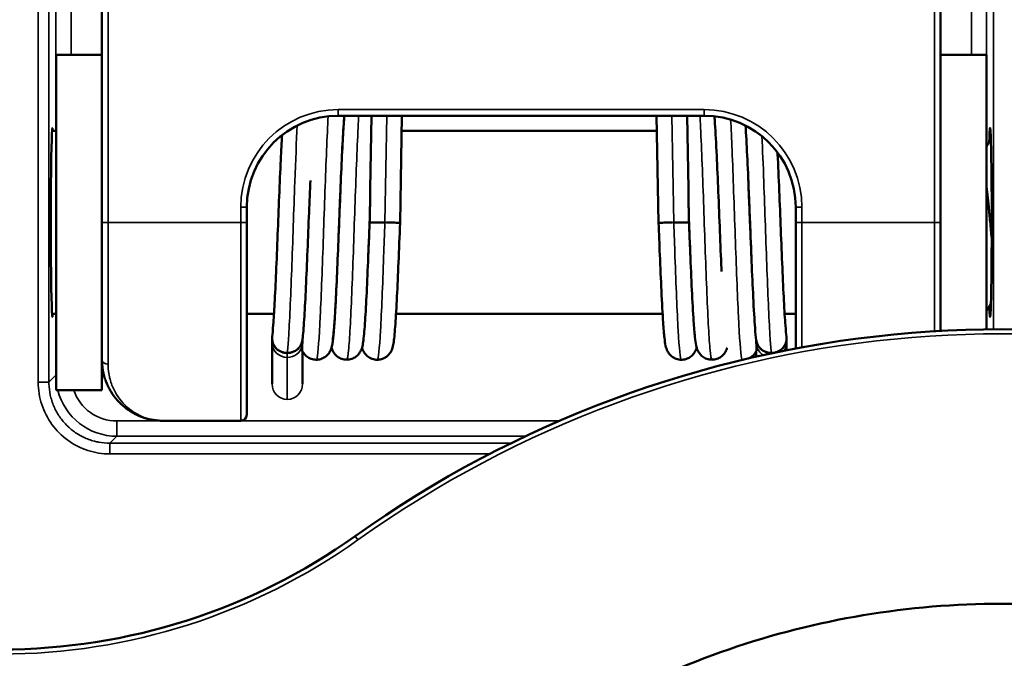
# Model space of a CAD drawing. Header units: millimetres. Extents: x 50 to 3176, y 50 to 2109.
# Tile 109 of 256: x 486 to 518, y 1102 to 1123. Entities that reach past the tile are written whole.
import ezdxf

# ---------------------------------------------------------------- set-up
doc = ezdxf.new("R2010")
doc.units = ezdxf.units.MM
doc.header["$LTSCALE"] = 10
doc.layers.add('Visible (ISO)', color=7, linetype='Continuous', lineweight=50)
doc.layers.add('Visible Narrow (ISO)', color=7, linetype='Continuous', lineweight=35)

msp = doc.modelspace()

# ---------------------------------------------------------------- linework, layer by layer
at = {"layer": 'Visible (ISO)'}
for p, q in [((488.6896, 1116.7718), (488.6896, 1138.4604)), ((516.1896, 1138.4604), (516.1896, 1116.7718)), ((487.1896, 1111.2718), (487.1896, 1122.2718)), ((487.1896, 1122.2718), (488.6896, 1122.2718)), ((516.1896, 1122.2718), (517.6896, 1122.2718)), ((517.6896, 1122.2718), (517.6896, 1113.2681)), ((508.4396, 1120.2718), (496.4396, 1120.2718)), ((497.4862, 1117.8756), (497.5281, 1120.2718)), ((498.4668, 1116.7631), (498.528, 1120.2718)), ((506.8785, 1120.2718), (506.9398, 1116.7631)), ((507.8785, 1120.2718), (507.9203, 1117.8781)), ((487.1896, 1119.7718), (487.0538, 1119.7718)), ((506.8873, 1119.7718), (498.5193, 1119.7718)), ((493.4396, 1117.2718), (493.4396, 1116.7718)), ((511.4396, 1116.7718), (511.4396, 1117.2718)), ((488.6896, 1112.2718), (488.6896, 1116.7718)), ((493.4396, 1116.7718), (493.4396, 1110.4718)), ((497.967, 1116.7718), (497.4672, 1116.7805)), ((507.9394, 1116.7805), (507.4396, 1116.7718)), ((511.4396, 1112.642), (511.4396, 1116.7718)), ((516.1896, 1116.7718), (516.1896, 1113.2167)), ((487.1896, 1113.7718), (487.0538, 1113.7718)), ((494.3315, 1113.7718), (493.4396, 1113.7718)), ((507.0742, 1113.7718), (498.3324, 1113.7718)), ((511.4396, 1113.7718), (511.0751, 1113.7718)), ((494.267, 1112.9676), (494.267, 1112.8378)), ((511.1396, 1112.8378), (511.1396, 1112.9676)), ((494.267, 1111.4773), (494.267, 1112.8378)), ((511.1396, 1112.8378), (511.1396, 1112.5842)), ((488.6896, 1112.2718), (488.6896, 1111.2718)), ((495.2669, 1111.4773), (495.2669, 1112.5446)), ((510.1396, 1112.5446), (510.1396, 1112.3728)), ((487.1896, 1111.2718), (488.6896, 1111.2718)), ((493.2396, 1110.2718), (490.6896, 1110.2718))]:
    msp.add_line(p, q, dxfattribs=at)
for centre, radius, start, end in [((496.4396, 1117.2718), 3, 90, 180), ((508.4396, 1117.2718), 3, 0, 90), ((518.1896, 1076.7716), 36.5, 5.72692, 125.49568), ((493.2396, 1110.4718), 0.2, 270, 0), ((485.3834, 1122.7716), 20, 270, 305.49568)]:
    msp.add_arc(centre, radius, start, end, dxfattribs=at)
for centre, major_axis, ratio, start_param, end_param in [((487.0674, 1116.7718), (0, 3.1), 0.0174551, 6.0284973, 9.679466), ((517.8118, 1116.7718), (0, 3.1), 0.0174551, 2.6572452, 6.8337389), ((494.767, 1112.9676), (-0.5, 0), 0.9510565, 6.2821863, 7.8539824), ((494.7669, 1112.9676), (0.5, 0), 0.9510565, 4.7124634, 6.1944908), ((510.6396, 1112.9676), (-0.5, 0), 0.9510565, 0.0886876, 1.5707956), ((510.6396, 1112.9676), (0.5, 0), 0.9510565, 5.007305, 6.2841843), ((510.6396, 1112.9676), (-0.5, 0), 0.9510565, 1.5708692, 1.7071216)]:
    msp.add_ellipse(centre, major_axis=major_axis, ratio=ratio, start_param=start_param, end_param=end_param, dxfattribs=at)
for points, knots in [([(496.6379, 1120.2718), (496.6329, 1120.2137), (496.6279, 1120.1494), (496.6082, 1119.8767), (496.5931, 1119.6243), (496.5615, 1119.0221), (496.5446, 1118.6551), (496.5253, 1118.2053), (496.5226, 1118.1427), (496.512, 1117.8899), (496.504, 1117.6946), (496.4786, 1117.0677), (496.4609, 1116.6187), (496.4267, 1115.7689), (496.4098, 1115.3568), (496.3759, 1114.5925), (496.3585, 1114.2317), (496.3241, 1113.6195), (496.3068, 1113.3605), (496.2846, 1113.1094), (496.2802, 1113.0625), (496.2733, 1112.997), (496.271, 1112.9759), (496.2616, 1112.8944), (496.2543, 1112.8408), (496.2365, 1112.7384), (496.2291, 1112.693), (496.1944, 1112.5996), (496.1834, 1112.5733), (496.1559, 1112.523), (496.1421, 1112.5008), (496.0998, 1112.4444), (496.0663, 1112.4091), (495.9905, 1112.3507), (495.9486, 1112.3264), (495.853, 1112.2886), (495.7974, 1112.2764), (495.7338, 1112.2733), (495.7256, 1112.2731), (495.7173, 1112.2731)], [0.2234002, 0.2234002, 0.2234002, 0.2234002, 0.261998, 0.261998, 0.3750296, 0.3750296, 0.5008262, 0.5008262, 0.5209018, 0.5209018, 0.5812773, 0.5812773, 0.712531, 0.712531, 0.8390751, 0.8390751, 0.9682506, 0.9682506, 1.0970915, 1.0970915, 1.1292727, 1.1292727, 1.1454789, 1.1454789, 1.1941303, 1.1941303, 1.2443788, 1.2443788, 1.260531, 1.260531, 1.2715118, 1.2715118, 1.288096, 1.288096, 1.3034502, 1.3034502, 1.320907, 1.320907, 1.3234994, 1.3234994, 1.3234994, 1.3234994]), ([(496.2579, 1112.9465), (496.2579, 1112.9465), (496.2593, 1112.9525), (496.2651, 1112.9848), (496.2713, 1113.0271), (496.2881, 1113.1743), (496.2997, 1113.3059), (496.3258, 1113.667), (496.3407, 1113.9178), (496.3722, 1114.5176), (496.3891, 1114.8838), (496.4222, 1115.6544), (496.4389, 1116.0666), (496.4575, 1116.5342), (496.4597, 1116.5896), (496.4686, 1116.8115), (496.4752, 1116.9787), (496.499, 1117.5727), (496.5163, 1117.9995), (496.5502, 1118.7803), (496.5672, 1119.1455), (496.601, 1119.78), (496.6182, 1120.0546), (496.6355, 1120.2718)], [0.09889526, 0.09889526, 0.09889526, 0.09889526, 0.1218866, 0.1218866, 0.17442825, 0.17442825, 0.26261819, 0.26261819, 0.37484775, 0.37484775, 0.50067285, 0.50067285, 0.62489077, 0.62489077, 0.64153538, 0.64153538, 0.69155627, 0.69155627, 0.82055763, 0.82055763, 0.94736532, 0.94736532, 1.0745724, 1.0745724, 1.0745724, 1.0745724]), ([(508.7726, 1120.2531), (508.7784, 1120.1789), (508.7841, 1120.099), (508.8092, 1119.7249), (508.8286, 1119.3621), (508.8647, 1118.5973), (508.882, 1118.195), (508.9163, 1117.3593), (508.9339, 1116.9144), (508.9678, 1116.0632), (508.9847, 1115.6452), (509.0028, 1115.2251), (509.0042, 1115.1927), (509.0056, 1115.1605)], [0.25292603, 0.25292603, 0.25292603, 0.25292603, 0.29565916, 0.29565916, 0.43939779, 0.43939779, 0.56800209, 0.56800209, 0.69846286, 0.69846286, 0.82439405, 0.82439405, 0.83497789, 0.83497789, 0.83497789, 0.83497789]), ([(509.7941, 1119.9486), (509.8119, 1119.6722), (509.8297, 1119.337), (509.8648, 1118.5981), (509.8824, 1118.1858), (509.9167, 1117.3486), (509.9339, 1116.9134), (509.9625, 1116.197), (509.9742, 1115.9056), (509.9859, 1115.6246)], [0.30686859, 0.30686859, 0.30686859, 0.30686859, 0.43958686, 0.43958686, 0.57070282, 0.57070282, 0.69862839, 0.69862839, 0.78640006, 0.78640006, 0.78640006, 0.78640006]), ([(494.2709, 1113.0285), (494.2819, 1113.1127), (494.2949, 1113.2471), (494.322, 1113.6076), (494.3368, 1113.8485), (494.3675, 1114.4231), (494.3839, 1114.7717), (494.4171, 1115.5292), (494.4342, 1115.9501), (494.4677, 1116.7881), (494.4845, 1117.2158), (494.5184, 1118.0468), (494.5358, 1118.4585), (494.5664, 1119.1216), (494.5801, 1119.3948), (494.5937, 1119.6366)], [0, 0, 0, 0, 0.09835142, 0.09835142, 0.20875399, 0.20875399, 0.33134133, 0.33134133, 0.45878232, 0.45878232, 0.58431731, 0.58431731, 0.71373067, 0.71373067, 0.81558633, 0.81558633, 0.81558633, 0.81558633]), ([(510.8424, 1119.0681), (510.8433, 1119.0482), (510.8443, 1119.0282), (510.8627, 1118.6439), (510.8803, 1118.2356), (510.9146, 1117.4014), (510.9318, 1116.967), (510.9657, 1116.1147), (510.983, 1115.6856), (511.0168, 1114.8991), (511.0338, 1114.5309), (511.0672, 1113.8896), (511.0842, 1113.6078), (511.1128, 1113.2349), (511.1252, 1113.1088), (511.1357, 1113.0285)], [0.4278169, 0.4278169, 0.4278169, 0.4278169, 0.43506334, 0.43506334, 0.56618934, 0.56618934, 0.69397152, 0.69397152, 0.82256358, 0.82256358, 0.94902997, 0.94902997, 1.07579881, 1.07579881, 1.16961279, 1.16961279, 1.16961279, 1.16961279]), ([(495.523, 1118.1509), (495.5087, 1117.8156), (495.4943, 1117.4598), (495.4635, 1116.6885), (495.4468, 1116.2624), (495.4129, 1115.4341), (495.3955, 1115.0236), (495.3615, 1114.2965), (495.3445, 1113.9683), (495.3099, 1113.404), (495.2921, 1113.1693), (495.2699, 1112.9663), (495.2666, 1112.9383), (495.2632, 1112.9117)], [0.51411157, 0.51411157, 0.51411157, 0.51411157, 0.62130392, 0.62130392, 0.74653877, 0.74653877, 0.87631924, 0.87631924, 1.00277895, 1.00277895, 1.13519087, 1.13519087, 1.15780486, 1.15780486, 1.15780486, 1.15780486]), ([(510.1433, 1112.9117), (510.1296, 1113.0195), (510.1171, 1113.1525), (510.0843, 1113.5794), (510.0641, 1113.9285), (510.0267, 1114.6766), (510.009, 1115.0737), (509.9745, 1115.8953), (509.9573, 1116.3281), (509.9233, 1117.183), (509.9061, 1117.6166), (509.8872, 1118.0645), (509.8855, 1118.1067), (509.8837, 1118.1488)], [0, 0, 0, 0, 0.09163099, 0.09163099, 0.24174633, 0.24174633, 0.37328468, 0.37328468, 0.5015497, 0.5015497, 0.62998013, 0.62998013, 0.64343467, 0.64343467, 0.64343467, 0.64343467]), ([(497.4863, 1117.876), (497.4862, 1117.8755), (497.4862, 1117.875), (497.4862, 1117.8745), (497.486, 1117.8628), (497.4859, 1117.8505), (497.4857, 1117.8378), (497.4855, 1117.825), (497.4853, 1117.8116), (497.4852, 1117.7976), (497.485, 1117.7837), (497.4848, 1117.769), (497.4847, 1117.7538), (497.4845, 1117.7385), (497.4843, 1117.7225), (497.4842, 1117.7058), (497.484, 1117.6891), (497.4838, 1117.6716), (497.4837, 1117.6534), (497.4835, 1117.6351), (497.4833, 1117.616), (497.4831, 1117.596), (497.4829, 1117.5761), (497.4827, 1117.5552), (497.4825, 1117.5333), (497.4823, 1117.515), (497.4821, 1117.4959), (497.4818, 1117.4762), (497.4818, 1117.4725), (497.4817, 1117.4687), (497.4817, 1117.4649), (497.4814, 1117.4411), (497.4811, 1117.4163), (497.4807, 1117.39), (497.4804, 1117.3678), (497.4801, 1117.3445), (497.4797, 1117.3209), (497.4796, 1117.3164), (497.4795, 1117.3119), (497.4795, 1117.3074), (497.4791, 1117.286), (497.4787, 1117.2645), (497.4784, 1117.2438), (497.4782, 1117.2371), (497.4781, 1117.2305), (497.478, 1117.224), (497.4775, 1117.1973), (497.477, 1117.1722), (497.4765, 1117.1488), (497.476, 1117.1254), (497.4755, 1117.1037), (497.4751, 1117.0831), (497.4746, 1117.0625), (497.4741, 1117.0429), (497.4737, 1117.0245), (497.4733, 1117.006), (497.4728, 1116.9886), (497.4724, 1116.972), (497.472, 1116.9554), (497.4716, 1116.9397), (497.4712, 1116.9248), (497.4708, 1116.9099), (497.4704, 1116.8958), (497.47, 1116.8824), (497.4697, 1116.8689), (497.4693, 1116.856), (497.469, 1116.8438), (497.4686, 1116.8316), (497.4683, 1116.8201), (497.468, 1116.8096), (497.4677, 1116.799), (497.4674, 1116.7893), (497.4672, 1116.7805)], [0.74945807, 0.74945807, 0.74945807, 0.74945807, 0.75, 0.75, 0.75, 0.7625, 0.7625, 0.7625, 0.775, 0.775, 0.775, 0.7875, 0.7875, 0.7875, 0.8, 0.8, 0.8, 0.8125, 0.8125, 0.8125, 0.825, 0.825, 0.825, 0.8375, 0.8375, 0.8375, 0.8479961, 0.8479961, 0.8479961, 0.85, 0.85, 0.85, 0.8625, 0.8625, 0.8625, 0.87299246, 0.87299246, 0.87299246, 0.875, 0.875, 0.875, 0.88446977, 0.88446977, 0.88446977, 0.8875, 0.8875, 0.8875, 0.9, 0.9, 0.9, 0.9125, 0.9125, 0.9125, 0.925, 0.925, 0.925, 0.9375, 0.9375, 0.9375, 0.95, 0.95, 0.95, 0.9625, 0.9625, 0.9625, 0.975, 0.975, 0.975, 0.9875, 0.9875, 0.9875, 1, 1, 1, 1]), ([(507.9203, 1117.8784), (507.9203, 1117.8757), (507.9204, 1117.8729), (507.9204, 1117.8701), (507.9206, 1117.8584), (507.9208, 1117.8461), (507.921, 1117.8333), (507.9211, 1117.8204), (507.9213, 1117.807), (507.9215, 1117.793), (507.9216, 1117.7789), (507.9218, 1117.7643), (507.922, 1117.7489), (507.9221, 1117.7336), (507.9223, 1117.7175), (507.9225, 1117.7008), (507.9226, 1117.684), (507.9228, 1117.6664), (507.923, 1117.6481), (507.9231, 1117.6298), (507.9233, 1117.6106), (507.9235, 1117.5906), (507.9237, 1117.5705), (507.9239, 1117.5496), (507.9242, 1117.5276), (507.9243, 1117.5111), (507.9245, 1117.494), (507.9247, 1117.4763), (507.9248, 1117.4705), (507.9249, 1117.4647), (507.925, 1117.4589), (507.9252, 1117.4362), (507.9255, 1117.4127), (507.9259, 1117.3878), (507.9262, 1117.3653), (507.9266, 1117.3416), (507.9269, 1117.3177), (507.927, 1117.3123), (507.9271, 1117.3068), (507.9272, 1117.3013), (507.9276, 1117.2796), (507.9279, 1117.2577), (507.9283, 1117.2367), (507.9284, 1117.2307), (507.9286, 1117.2248), (507.9287, 1117.2189), (507.9292, 1117.1926), (507.9297, 1117.1678), (507.9301, 1117.1448), (507.9306, 1117.1217), (507.9311, 1117.1002), (507.9316, 1117.0798), (507.932, 1117.0595), (507.9325, 1117.0401), (507.9329, 1117.0219), (507.9334, 1117.0036), (507.9338, 1116.9864), (507.9342, 1116.97), (507.9346, 1116.9536), (507.935, 1116.9381), (507.9354, 1116.9233), (507.9358, 1116.9086), (507.9362, 1116.8947), (507.9366, 1116.8813), (507.9369, 1116.868), (507.9373, 1116.8552), (507.9376, 1116.8432), (507.938, 1116.8311), (507.9383, 1116.8197), (507.9386, 1116.8093), (507.9389, 1116.7988), (507.9392, 1116.7892), (507.9394, 1116.7805)], [0.74703562, 0.74703562, 0.74703562, 0.74703562, 0.75, 0.75, 0.75, 0.7625, 0.7625, 0.7625, 0.775, 0.775, 0.775, 0.7875, 0.7875, 0.7875, 0.8, 0.8, 0.8, 0.8125, 0.8125, 0.8125, 0.825, 0.825, 0.825, 0.8375, 0.8375, 0.8375, 0.84694147, 0.84694147, 0.84694147, 0.85, 0.85, 0.85, 0.86184255, 0.86184255, 0.86184255, 0.8725562, 0.8725562, 0.8725562, 0.875, 0.875, 0.875, 0.88472936, 0.88472936, 0.88472936, 0.8875, 0.8875, 0.8875, 0.9, 0.9, 0.9, 0.9125, 0.9125, 0.9125, 0.925, 0.925, 0.925, 0.9375, 0.9375, 0.9375, 0.95, 0.95, 0.95, 0.9625, 0.9625, 0.9625, 0.975, 0.975, 0.975, 0.9875, 0.9875, 0.9875, 1, 1, 1, 1]), ([(517.6894, 1118.0283), (517.7145, 1117.8109), (517.7391, 1117.568), (517.7671, 1117.2757), (517.7812, 1117.1296), (517.7968, 1116.9627), (517.814, 1116.7782), (517.8304, 1116.6031), (517.8474, 1116.4214), (517.8645, 1116.2433)], [0.74195771, 0.74195771, 0.74195771, 0.74195771, 0.91038076, 0.91038076, 0.91038076, 0.9945338, 0.9945338, 0.9945338, 1.07441865, 1.07441865, 1.07441865, 1.07441865]), ([(497.4672, 1116.7805), (497.45, 1116.3473), (497.4325, 1115.9083), (497.3981, 1115.0853), (497.3806, 1114.6912), (497.3465, 1114.0076), (497.3295, 1113.7065), (497.2945, 1113.2014), (497.2771, 1113.0022), (497.2462, 1112.7897), (497.238, 1112.7364), (497.2064, 1112.6315), (497.1927, 1112.5897), (497.1473, 1112.5103), (497.129, 1112.4827), (497.0936, 1112.441), (497.08, 1112.4265), (497.0328, 1112.3821), (496.994, 1112.3538), (496.9056, 1112.3075), (496.854, 1112.2899), (496.7734, 1112.2762), (496.745, 1112.2738), (496.7167, 1112.2738)], [0, 0, 0, 0, 0.1300807, 0.1300807, 0.25998085, 0.25998085, 0.38671447, 0.38671447, 0.52001491, 0.52001491, 0.58054897, 0.58054897, 0.60973824, 0.60973824, 0.62315049, 0.62315049, 0.63025653, 0.63025653, 0.64572748, 0.64572748, 0.66261597, 0.66261597, 0.67153385, 0.67153385, 0.67153385, 0.67153385]), ([(497.4146, 1115.4805), (497.4274, 1115.7833), (497.4403, 1116.1008), (497.4577, 1116.536), (497.4623, 1116.654), (497.467, 1116.7718)], [0.5230094, 0.5230094, 0.5230094, 0.5230094, 0.61884843, 0.61884843, 0.65422549, 0.65422549, 0.65422549, 0.65422549]), ([(497.967, 1116.7718), (497.901, 1116.7718), (497.835, 1116.7718), (497.7742, 1116.7718), (497.7659, 1116.7718), (497.7579, 1116.7718), (497.75, 1116.7718), (497.6932, 1116.7718), (497.648, 1116.7718), (497.6132, 1116.7718), (497.5994, 1116.7718), (497.5871, 1116.7718), (497.5761, 1116.7718), (497.5406, 1116.7718), (497.5188, 1116.7718), (497.5051, 1116.7718), (497.4943, 1116.7718), (497.4857, 1116.7718), (497.4795, 1116.7718), (497.4712, 1116.7718), (497.467, 1116.7718), (497.467, 1116.7718)], [-0.24050966, -0.24050966, -0.24050966, -0.24050966, -0.22071541, -0.22071541, -0.22071541, -0.2180312, -0.2180312, -0.2180312, -0.19853177, -0.19853177, -0.19853177, -0.19080978, -0.19080978, -0.19080978, -0.16591441, -0.16591441, -0.16591441, -0.14640278, -0.14640278, -0.14640278, -0.12029859, -0.12029859, -0.12029859, -0.12029859]), ([(498.4666, 1116.7631), (498.4491, 1116.3236), (498.4313, 1115.8776), (498.3971, 1115.0637), (498.3801, 1114.6831), (498.346, 1113.9971), (498.3285, 1113.6862), (498.2934, 1113.1896), (498.2763, 1112.9995), (498.2459, 1112.7877), (498.2381, 1112.7336), (498.2086, 1112.6378), (498.2009, 1112.6154), (498.1784, 1112.5635), (498.1633, 1112.5335), (498.1182, 1112.4657), (498.0856, 1112.4268), (498.0115, 1112.364), (497.972, 1112.3382), (497.881, 1112.2962), (497.8274, 1112.2811), (497.7546, 1112.2729), (497.7358, 1112.2718), (497.717, 1112.2718)], [0, 0, 0, 0, 0.1319555, 0.1319555, 0.25828276, 0.25828276, 0.38873557, 0.38873557, 0.51864618, 0.51864618, 0.58138901, 0.58138901, 0.59800501, 0.59800501, 0.61392276, 0.61392276, 0.63164515, 0.63164515, 0.64664878, 0.64664878, 0.66372825, 0.66372825, 0.66962318, 0.66962318, 0.66962318, 0.66962318]), ([(498.019, 1116.7711), (498.0657, 1116.7702), (498.1587, 1116.7684), (498.2838, 1116.7662), (498.3847, 1116.7645), (498.4512, 1116.7634), (498.4669, 1116.7631), (498.4668, 1116.7631), (498.4668, 1116.7631)], [0, 0, 0, 0, 0.1, 0.2, 0.3, 0.4, 0.5, 0.50105488, 0.50105488, 0.50105488, 0.50105488]), ([(507.3876, 1116.7711), (507.3399, 1116.7702), (507.2455, 1116.7684), (507.1196, 1116.7662), (507.0189, 1116.7645), (506.9543, 1116.7633), (506.9399, 1116.7631), (506.9398, 1116.7631)], [0, 0, 0, 0, 0.1, 0.2, 0.3, 0.4, 0.49614324, 0.49614324, 0.49614324, 0.49614324]), ([(507.6895, 1112.2718), (507.6333, 1112.2718), (507.5762, 1112.2816), (507.4717, 1112.3178), (507.4229, 1112.3446), (507.3401, 1112.4081), (507.3051, 1112.4453), (507.2562, 1112.5119), (507.2392, 1112.5421), (507.2131, 1112.5964), (507.2041, 1112.6204), (507.1859, 1112.6748), (507.1793, 1112.7019), (507.1558, 1112.8078), (507.1456, 1112.8864), (507.1196, 1113.1218), (507.1055, 1113.2918), (507.0723, 1113.7795), (507.053, 1114.1362), (507.0168, 1114.8943), (506.9994, 1115.2981), (506.9681, 1116.0559), (506.954, 1116.4112), (506.94, 1116.7631)], [0, 0, 0, 0, 0.01765735, 0.01765735, 0.03505471, 0.03505471, 0.05229799, 0.05229799, 0.06743064, 0.06743064, 0.08383217, 0.08383217, 0.10974947, 0.10974947, 0.1873351, 0.1873351, 0.29125683, 0.29125683, 0.43425728, 0.43425728, 0.56417447, 0.56417447, 0.66981917, 0.66981917, 0.66981917, 0.66981917]), ([(507.9395, 1116.7718), (507.9395, 1116.7718), (507.9354, 1116.7718), (507.9271, 1116.7718), (507.9208, 1116.7718), (507.9123, 1116.7718), (507.9015, 1116.7718), (507.8877, 1116.7718), (507.866, 1116.7718), (507.8305, 1116.7718), (507.8195, 1116.7718), (507.8071, 1116.7718), (507.7934, 1116.7718), (507.7586, 1116.7718), (507.7134, 1116.7718), (507.6565, 1116.7718), (507.6487, 1116.7718), (507.6407, 1116.7718), (507.6324, 1116.7718), (507.5715, 1116.7718), (507.5056, 1116.7718), (507.4396, 1116.7718)], [-0.12031755, -0.12031755, -0.12031755, -0.12031755, -0.09421166, -0.09421166, -0.09421166, -0.07469876, -0.07469876, -0.07469876, -0.04980178, -0.04980178, -0.04980178, -0.04207929, -0.04207929, -0.04207929, -0.02257859, -0.02257859, -0.02257859, -0.0198942, -0.0198942, -0.0198942, -0.00009867, -0.00009867, -0.00009867, -0.00009867]), ([(508.6899, 1112.2738), (508.6333, 1112.2738), (508.5759, 1112.2837), (508.4711, 1112.3202), (508.4224, 1112.3471), (508.3397, 1112.4106), (508.3049, 1112.4477), (508.2561, 1112.514), (508.2392, 1112.5441), (508.2127, 1112.599), (508.2036, 1112.6236), (508.1847, 1112.6802), (508.1778, 1112.7086), (508.1534, 1112.8211), (508.1425, 1112.9073), (508.1162, 1113.1582), (508.1024, 1113.333), (508.07, 1113.8235), (508.0511, 1114.1741), (508.015, 1114.9336), (507.9972, 1115.3486), (507.9663, 1116.1028), (507.9528, 1116.443), (507.9393, 1116.7805)], [0, 0, 0, 0, 0.01782886, 0.01782886, 0.03536083, 0.03536083, 0.05278486, 0.05278486, 0.06819949, 0.06819949, 0.0853716, 0.0853716, 0.1131292, 0.1131292, 0.19629899, 0.19629899, 0.29834979, 0.29834979, 0.4384151, 0.4384151, 0.57047801, 0.57047801, 0.67181056, 0.67181056, 0.67181056, 0.67181056]), ([(494.2709, 1113.0284), (494.2637, 1112.9735), (494.2665, 1112.9174), (494.2795, 1112.8635), (494.2857, 1112.8376), (494.2942, 1112.8121), (494.305, 1112.7874), (494.3188, 1112.7558), (494.3405, 1112.7152), (494.376, 1112.6729), (494.387, 1112.6597), (494.3994, 1112.6465), (494.4132, 1112.6334), (494.4479, 1112.6003), (494.4931, 1112.567), (494.55, 1112.541), (494.5578, 1112.5374), (494.5659, 1112.5339), (494.5741, 1112.5307), (494.635, 1112.5065), (494.701, 1112.4939), (494.7669, 1112.4939)], [0.10564156, 0.10564156, 0.10564156, 0.10564156, 0.14625152, 0.14625152, 0.14625152, 0.1657566, 0.1657566, 0.1657566, 0.19063822, 0.19063822, 0.19063822, 0.19835914, 0.19835914, 0.19835914, 0.21784734, 0.21784734, 0.21784734, 0.22053175, 0.22053175, 0.22053175, 0.24032052, 0.24032052, 0.24032052, 0.24032052]), ([(494.7669, 1112.4939), (494.8417, 1112.4939), (494.9165, 1112.5101), (494.9839, 1112.541), (495.0513, 1112.5718), (495.1112, 1112.6173), (495.1579, 1112.6729), (495.2045, 1112.7284), (495.2378, 1112.7941), (495.2544, 1112.8635), (495.2582, 1112.8794), (495.2612, 1112.8955), (495.2632, 1112.9117)], [0, 0, 0, 0, 0.14285714, 0.14285714, 0.14285714, 0.28571429, 0.28571429, 0.28571429, 0.42857143, 0.42857143, 0.42857143, 0.46140175, 0.46140175, 0.46140175, 0.46140175]), ([(495.2664, 1112.9374), (495.2664, 1112.9369), (495.2663, 1112.9348), (495.2662, 1112.9309), (495.2661, 1112.9258), (495.2659, 1112.9205), (495.2657, 1112.9149), (495.2655, 1112.9091), (495.2653, 1112.903), (495.265, 1112.8966), (495.2648, 1112.8898), (495.2645, 1112.8826), (495.2641, 1112.8751), (495.2638, 1112.8671), (495.2634, 1112.8587), (495.263, 1112.8499), (495.2625, 1112.8407), (495.262, 1112.831), (495.2615, 1112.8208), (495.2609, 1112.8101), (495.2603, 1112.7989), (495.2596, 1112.7872), (495.2588, 1112.775), (495.258, 1112.7624), (495.2571, 1112.7494), (495.2564, 1112.7404), (495.2561, 1112.736)], [0.22254877, 0.22254877, 0.22254877, 0.22254877, 0.23333333, 0.26666667, 0.3, 0.33333333, 0.36666667, 0.4, 0.43333333, 0.46666667, 0.5, 0.53333333, 0.56666667, 0.6, 0.63333333, 0.66666667, 0.7, 0.73333333, 0.76666667, 0.8, 0.83333333, 0.86666667, 0.9, 0.93333333, 0.96666667, 0.99982485, 0.99982485, 0.99982485, 0.99982485]), ([(510.1402, 1112.9374), (510.1402, 1112.9369), (510.1402, 1112.9348), (510.1403, 1112.9309), (510.1405, 1112.9258), (510.1407, 1112.9205), (510.1409, 1112.9149), (510.1411, 1112.9091), (510.1413, 1112.903), (510.1415, 1112.8966), (510.1418, 1112.8898), (510.1421, 1112.8826), (510.1424, 1112.8751), (510.1428, 1112.8671), (510.1432, 1112.8587), (510.1436, 1112.8499), (510.144, 1112.8407), (510.1445, 1112.831), (510.1451, 1112.8208), (510.1457, 1112.8101), (510.1463, 1112.7989), (510.147, 1112.7872), (510.1478, 1112.775), (510.1486, 1112.7624), (510.1495, 1112.7494), (510.1501, 1112.7404), (510.1505, 1112.736)], [0.22252685, 0.22252685, 0.22252685, 0.22252685, 0.23333333, 0.26666667, 0.3, 0.33333333, 0.36666667, 0.4, 0.43333333, 0.46666667, 0.5, 0.53333333, 0.56666667, 0.6, 0.63333333, 0.66666667, 0.7, 0.73333333, 0.76666667, 0.8, 0.83333333, 0.86666667, 0.9, 0.93333333, 0.96666667, 0.99982484, 0.99982484, 0.99982484, 0.99982484]), ([(510.1433, 1112.9117), (510.1454, 1112.8955), (510.1484, 1112.8794), (510.1522, 1112.8635), (510.1688, 1112.7941), (510.2021, 1112.7284), (510.2487, 1112.6729), (510.2953, 1112.6173), (510.3553, 1112.5718), (510.4227, 1112.541), (510.4901, 1112.5101), (510.5649, 1112.4939), (510.6396, 1112.4939)], [0.53859825, 0.53859825, 0.53859825, 0.53859825, 0.57142857, 0.57142857, 0.57142857, 0.71428571, 0.71428571, 0.71428571, 0.85714286, 0.85714286, 0.85714286, 1, 1, 1, 1]), ([(510.6396, 1112.4939), (510.7056, 1112.4939), (510.7716, 1112.5065), (510.8324, 1112.5307), (510.8407, 1112.5339), (510.8488, 1112.5374), (510.8566, 1112.541), (510.9134, 1112.567), (510.9587, 1112.6003), (510.9934, 1112.6334), (511.0072, 1112.6465), (511.0195, 1112.6597), (511.0306, 1112.6729), (511.0661, 1112.7152), (511.0878, 1112.7558), (511.1015, 1112.7874), (511.1123, 1112.8121), (511.1209, 1112.8376), (511.1271, 1112.8635), (511.14, 1112.9174), (511.1429, 1112.9735), (511.1357, 1113.0284)], [0.00000117, 0.00000117, 0.00000117, 0.00000117, 0.01979023, 0.01979023, 0.01979023, 0.02247435, 0.02247435, 0.02247435, 0.0419626, 0.0419626, 0.0419626, 0.04968295, 0.04968295, 0.04968295, 0.07456454, 0.07456454, 0.07456454, 0.09406885, 0.09406885, 0.09406885, 0.13467853, 0.13467853, 0.13467853, 0.13467853]), ([(495.7173, 1112.2731), (495.6609, 1112.2731), (495.6035, 1112.283), (495.4988, 1112.3194), (495.4501, 1112.3463), (495.3674, 1112.4097), (495.3326, 1112.4468), (495.286, 1112.5101), (495.2701, 1112.5375), (495.258, 1112.5616)], [0, 0, 0, 0, 0.017791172, 0.017791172, 0.035290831, 0.035290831, 0.052679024, 0.052679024, 0.066586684, 0.066586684, 0.066586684, 0.066586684]), ([(496.7167, 1112.2738), (496.6602, 1112.2738), (496.6028, 1112.2837), (496.4979, 1112.3202), (496.4492, 1112.3471), (496.3663, 1112.4108), (496.3315, 1112.448), (496.2826, 1112.5146), (496.2656, 1112.5449), (496.2391, 1112.6001), (496.23, 1112.6247), (496.2208, 1112.6526), (496.2189, 1112.6585), (496.2172, 1112.6643)], [0, 0, 0, 0, 0.017823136, 0.017823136, 0.035354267, 0.035354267, 0.052783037, 0.052783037, 0.068197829, 0.068197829, 0.085284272, 0.085284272, 0.090132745, 0.090132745, 0.090132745, 0.090132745]), ([(497.717, 1112.2718), (497.6608, 1112.2718), (497.6037, 1112.2816), (497.4992, 1112.3178), (497.4505, 1112.3446), (497.3677, 1112.408), (497.3327, 1112.4452), (497.2838, 1112.5116), (497.2668, 1112.5419), (497.2406, 1112.5963), (497.2316, 1112.6204), (497.2216, 1112.6501), (497.219, 1112.6582), (497.2167, 1112.666)], [0, 0, 0, 0, 0.017664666, 0.017664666, 0.035059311, 0.035059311, 0.05232917, 0.05232917, 0.067503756, 0.067503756, 0.084015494, 0.084015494, 0.090680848, 0.090680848, 0.090680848, 0.090680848]), ([(508.1904, 1112.6664), (508.1852, 1112.6489), (508.1784, 1112.6294), (508.1613, 1112.5862), (508.1504, 1112.562), (508.1244, 1112.516), (508.1113, 1112.4955), (508.0705, 1112.4417), (508.0375, 1112.4071), (507.963, 1112.3497), (507.9215, 1112.3256), (507.8268, 1112.2878), (507.7715, 1112.2755), (507.7074, 1112.272), (507.6985, 1112.2718), (507.6895, 1112.2718)], [1.234766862, 1.234766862, 1.234766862, 1.234766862, 1.249718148, 1.249718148, 1.264023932, 1.264023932, 1.274069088, 1.274069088, 1.290237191, 1.290237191, 1.305392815, 1.305392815, 1.322715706, 1.322715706, 1.325522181, 1.325522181, 1.325522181, 1.325522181]), ([(509.1895, 1112.6648), (509.1861, 1112.6532), (509.1821, 1112.641), (509.1706, 1112.6094), (509.1623, 1112.5888), (509.1403, 1112.5443), (509.1269, 1112.5204), (509.0856, 1112.4607), (509.0529, 1112.4231), (508.9781, 1112.3615), (508.9374, 1112.3358), (508.8441, 1112.2949), (508.7894, 1112.2807), (508.7197, 1112.2745), (508.7048, 1112.2738), (508.6899, 1112.2738)], [1.232493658, 1.232493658, 1.232493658, 1.232493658, 1.242221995, 1.242221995, 1.255646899, 1.255646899, 1.267997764, 1.267997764, 1.285411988, 1.285411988, 1.300781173, 1.300781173, 1.31813169, 1.31813169, 1.32283352, 1.32283352, 1.32283352, 1.32283352]), ([(510.1485, 1112.5616), (510.1316, 1112.5278), (510.107, 1112.4872), (510.0432, 1112.4145), (510.0066, 1112.3818), (509.9429, 1112.3405), (509.919, 1112.3275), (509.8939, 1112.3164)], [0, 0, 0, 0, 0.019485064, 0.019485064, 0.035665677, 0.035665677, 0.044423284, 0.044423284, 0.044423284, 0.044423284]), ([(488.6946, 1112.1303), (488.6936, 1112.145), (488.6927, 1112.1597), (488.6906, 1112.2028), (488.6898, 1112.2311), (488.6897, 1112.2592)], [0.946840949, 0.946840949, 0.946840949, 0.946840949, 0.963269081, 0.963269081, 0.995241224, 0.995241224, 0.995241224, 0.995241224]), ([(488.9921, 1111.2143), (488.9874, 1111.2217), (488.9829, 1111.2291), (488.9675, 1111.2545), (488.957, 1111.2726), (488.9427, 1111.2979), (488.9387, 1111.3051), (488.908, 1111.3614), (488.8835, 1111.411), (488.8519, 1111.4822), (488.8429, 1111.5036), (488.8331, 1111.528), (488.8319, 1111.531), (488.8106, 1111.5845), (488.7928, 1111.6354), (488.7738, 1111.6976), (488.7704, 1111.7088), (488.7672, 1111.72)], [0.60712826, 0.60712826, 0.60712826, 0.60712826, 0.61569939, 0.61569939, 0.63636364, 0.63636364, 0.6445593, 0.6445593, 0.70024345, 0.70024345, 0.72400434, 0.72400434, 0.72727273, 0.72727273, 0.78335521, 0.78335521, 0.79569397, 0.79569397, 0.79569397, 0.79569397]), ([(490.3993, 1110.293), (490.3905, 1110.2943), (490.3817, 1110.2956), (490.3514, 1110.3005), (490.33, 1110.3043), (490.2523, 1110.3193), (490.1964, 1110.3327), (490.1163, 1110.3555), (490.0914, 1110.3632), (490.0358, 1110.3814), (490.0054, 1110.3922), (489.9204, 1110.4247), (489.8667, 1110.448), (489.8027, 1110.4792), (489.7911, 1110.4849), (489.7483, 1110.5068), (489.7176, 1110.5235), (489.6386, 1110.5693), (489.5911, 1110.5995), (489.5366, 1110.6376), (489.5279, 1110.6437), (489.4942, 1110.668), (489.4696, 1110.6867), (489.4456, 1110.7058)], [0.0832333, 0.0832333, 0.0832333, 0.0832333, 0.09090909, 0.09090909, 0.10962132, 0.10962132, 0.15918453, 0.15918453, 0.18181818, 0.18181818, 0.20998563, 0.20998563, 0.26127845, 0.26127845, 0.27272727, 0.27272727, 0.30369735, 0.30369735, 0.35402962, 0.35402962, 0.36363636, 0.36363636, 0.39163954, 0.39163954, 0.39163954, 0.39163954]), ([(544.8679, 1083.4439), (544.1307, 1086.3915), (541.6708, 1092.0385), (535.425, 1098.8486), (527.3033, 1103.2554), (518.1896, 1104.7796), (509.0759, 1103.2554), (500.9542, 1098.8486), (494.7084, 1092.0385), (492.2486, 1086.3915), (491.5114, 1083.4439)], [0, 0, 0, 0, 0.125, 0.25, 0.375, 0.5, 0.625, 0.75, 0.875, 1, 1, 1, 1])]:
    msp.add_open_spline(points, degree=3, knots=knots, dxfattribs=at)
for points in [[(517.6896, 1119.2526), (517.7389, 1119.3371), (517.7881, 1119.4216), (517.8373, 1119.5061)], [(507.9395, 1116.7718), (507.9569, 1116.3352), (507.9746, 1115.8926), (507.9919, 1115.4805)], [(517.8398, 1114.1198), (517.7897, 1114.0337), (517.7397, 1113.9477), (517.6896, 1113.8616)], [(495.259, 1112.5617), (495.2526, 1112.5791), (495.2497, 1112.6513), (495.2561, 1112.7359)], [(510.1505, 1112.7359), (510.1569, 1112.6513), (510.154, 1112.5791), (510.1476, 1112.5617)], [(488.6897, 1112.2592), (488.6896, 1112.2634), (488.6896, 1112.2676), (488.6896, 1112.2718)], [(509.7132, 1112.2737), (509.7052, 1112.2733), (509.6972, 1112.2731), (509.6892, 1112.2731)], [(488.7672, 1111.72), (488.7303, 1111.8486), (488.7048, 1111.9862), (488.6946, 1112.1303)], [(489.4456, 1110.7058), (489.2747, 1110.8415), (489.1186, 1111.0112), (488.9921, 1111.2143)], [(490.6083, 1110.2734), (490.5385, 1110.2763), (490.4687, 1110.2828), (490.3993, 1110.293)], [(490.6896, 1110.2718), (490.6624, 1110.2718), (490.6353, 1110.2723), (490.6083, 1110.2734)]]:
    msp.add_open_spline(points, degree=3, dxfattribs=at)
at = {"layer": 'Visible Narrow (ISO)'}
for p, q in [((486.6013, 1111.5329), (486.6013, 1139.0107)), ((486.9512, 1139.0107), (486.9512, 1111.5329)), ((517.928, 1113.2706), (517.928, 1139.0107)), ((488.8896, 1138.4604), (488.8896, 1116.7718)), ((515.9896, 1116.7718), (515.9896, 1138.4604)), ((487.181, 1119.7718), (487.181, 1132.7718)), ((487.681, 1132.7718), (487.681, 1122.2718)), ((517.1983, 1122.2718), (517.1983, 1132.7718)), ((517.6982, 1132.7718), (517.6982, 1119.2673)), ((496.4396, 1120.2718), (496.4396, 1120.4718)), ((496.4396, 1120.4718), (508.4396, 1120.4718)), ((508.4396, 1120.4718), (508.4396, 1120.2718)), ((497.967, 1116.7718), (498.0281, 1120.2718)), ((507.4396, 1116.7718), (507.3785, 1120.2718)), ((493.2396, 1117.2718), (493.4396, 1117.2718)), ((493.2396, 1116.7718), (493.2396, 1117.2718)), ((511.4396, 1117.2718), (511.6396, 1117.2718)), ((511.6396, 1117.2718), (511.6396, 1116.7718)), ((488.8896, 1116.7718), (488.6896, 1116.7718)), ((488.8896, 1112.1289), (488.8896, 1116.7718)), ((488.8896, 1116.7718), (493.2396, 1116.7718)), ((493.4396, 1116.7718), (493.2396, 1116.7718)), ((493.2396, 1116.7718), (493.2396, 1110.2718)), ((511.6396, 1116.7718), (511.4396, 1116.7718)), ((511.6396, 1116.7718), (515.9896, 1116.7718)), ((511.6396, 1112.679), (511.6396, 1116.7718)), ((516.1896, 1116.7718), (515.9896, 1116.7718)), ((515.9896, 1116.7718), (515.9896, 1113.2052)), ((517.6982, 1113.8764), (517.6982, 1113.2682)), ((487.181, 1111.7627), (487.181, 1113.7718)), ((494.767, 1112.3455), (494.767, 1112.492)), ((494.767, 1112.3455), (494.767, 1110.9696)), ((510.6396, 1112.4822), (510.6396, 1112.492)), ((487.181, 1111.7627), (486.9512, 1111.5329)), ((487.1896, 1111.7627), (487.181, 1111.7627)), ((486.9512, 1111.5329), (486.6013, 1111.5329)), ((489.1807, 1110.2629), (503.6783, 1110.2629)), ((489.1807, 1109.763), (489.1807, 1110.2629)), ((488.9509, 1109.5332), (489.1807, 1109.763)), ((502.575, 1109.763), (489.1807, 1109.763)), ((488.9509, 1109.5332), (502.0985, 1109.5332)), ((488.9509, 1109.1832), (488.9509, 1109.5332)), ((501.4047, 1109.1832), (488.9509, 1109.1832)), ((496.9962, 1106.4884), (497.0833, 1106.3662))]:
    msp.add_line(p, q, dxfattribs=at)
for centre, radius, start, end in [((496.4396, 1117.2718), 3.2, 90, 180), ((508.4396, 1117.2718), 3.2, 0, 90), ((518.1896, 1076.7716), 36.35, 5.76398, 125.49568), ((489.1808, 1111.7627), 1.9997, 194.21245, 269.99882), ((489.1806, 1111.7626), 1.4997, 199.10329, 270.0035), ((485.3834, 1122.7716), 20.15, 270, 305.49568)]:
    msp.add_arc(centre, radius, start, end, dxfattribs=at)
for centre, major_axis, ratio, start_param, end_param in [((497.9669, 1116.7546), (-0.4916, 0.0054), 0.0348587, 4.6064019, 4.7125582), ((507.4398, 1116.7546), (0.4922, 0.0054), 0.0349317, 1.5708952, 1.676922), ((494.767, 1112.8378), (-0.5, 0), 0.9848078, 0, 1.5707795), ((494.7669, 1112.8378), (0.5, 0), 0.9848078, 4.7124331, 6.0746046), ((510.6396, 1112.8378), (-0.5, 0), 0.9848078, 0.2085858, 0.9986839), ((510.6396, 1112.8378), (0.5, 0), 0.9848078, 5.7032579, 6.2831853), ((488.8896, 1112.2718), (-0.2, 0), 0.7142857, 0, 1.5707957), ((489.1808, 1111.7627), (-0.185, 1.9912), 0.9999965, 1.4781944, 1.5707963), ((494.767, 1111.4773), (-0.0001, 0.5077), 0.9848078, 1.5706985, 3.1414603), ((494.7669, 1111.4773), (0.0001, -0.5077), 0.9848078, 6.2831138, 7.8538838)]:
    msp.add_ellipse(centre, major_axis=major_axis, ratio=ratio, start_param=start_param, end_param=end_param, dxfattribs=at)
for points, knots in [([(496.1079, 1120.2534), (496.0902, 1119.9376), (496.0379, 1118.8143), (495.951, 1116.2869), (495.847, 1113.4642), (495.7691, 1112.371), (495.7259, 1112.2731), (495.7173, 1112.2731)], [0.58096853, 0.58096853, 0.58096853, 0.58096853, 0.59749858, 0.6299981, 0.66249762, 0.69499714, 0.70300568, 0.70300568, 0.70300568, 0.70300568]), ([(497.1088, 1120.2718), (497.1042, 1120.19), (497.0649, 1119.4564), (496.991, 1117.4976), (496.887, 1114.444), (496.7955, 1112.6029), (496.7388, 1112.2738), (496.7167, 1112.2738)], [0.26817188, 0.26817188, 0.26817188, 0.26817188, 0.27250338, 0.3050029, 0.33750242, 0.37000194, 0.39070533, 0.39070533, 0.39070533, 0.39070533]), ([(508.2978, 1120.2718), (508.3024, 1120.19), (508.3417, 1119.4564), (508.4156, 1117.4976), (508.5196, 1114.444), (508.611, 1112.6029), (508.6678, 1112.2738), (508.6899, 1112.2738)], [0.26817185, 0.26817185, 0.26817185, 0.26817185, 0.27250334, 0.30500286, 0.33750238, 0.3700019, 0.3907053, 0.3907053, 0.3907053, 0.3907053]), ([(509.3047, 1120.1444), (509.3203, 1119.8518), (509.3706, 1118.7566), (509.4556, 1116.2869), (509.5596, 1113.4642), (509.6375, 1112.371), (509.6807, 1112.2731), (509.6892, 1112.2731)], [0.58282955, 0.58282955, 0.58282955, 0.58282955, 0.59749855, 0.62999807, 0.66249759, 0.69499711, 0.70300564, 0.70300564, 0.70300564, 0.70300564]), ([(495.0919, 1119.952), (495.0663, 1119.438), (495.0059, 1117.9382), (494.911, 1115.1065), (494.8283, 1113.1873), (494.7803, 1112.61), (494.7669, 1112.4939)], [0.89844854, 0.89844854, 0.89844854, 0.89844854, 0.92249379, 0.95499331, 0.98749283, 1, 1, 1, 1]), ([(510.3314, 1119.6001), (510.3515, 1119.1583), (510.4062, 1117.772), (510.4956, 1115.1065), (510.5783, 1113.1873), (510.6263, 1112.61), (510.6396, 1112.4939)], [0.903673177, 0.903673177, 0.903673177, 0.903673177, 0.922493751, 0.954993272, 0.987492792, 0.999999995, 0.999999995, 0.999999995, 0.999999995]), ([(497.967, 1116.7718), (497.9536, 1116.3946), (497.9056, 1115.0379), (497.823, 1112.9725), (497.753, 1112.278), (497.7177, 1112.2718), (497.717, 1112.2718)], [0.000000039, 0.000000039, 0.000000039, 0.000000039, 0.012507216, 0.045006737, 0.077506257, 0.078109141, 0.078109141, 0.078109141, 0.078109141]), ([(507.4396, 1116.7718), (507.4529, 1116.3946), (507.5009, 1115.0379), (507.5836, 1112.9725), (507.6536, 1112.278), (507.6889, 1112.2718), (507.6895, 1112.2718)], [0.000000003, 0.000000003, 0.000000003, 0.000000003, 0.01250718, 0.0450067, 0.07750622, 0.078109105, 0.078109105, 0.078109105, 0.078109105]), ([(490.6896, 1110.2718), (490.4822, 1110.2718), (490.2751, 1110.3086), (490.0762, 1110.3829), (489.8773, 1110.4573), (489.6866, 1110.5693), (489.5151, 1110.7216), (489.3437, 1110.8738), (489.1914, 1111.0664), (489.0782, 1111.3013), (489.0215, 1111.4188), (488.9747, 1111.547), (488.9417, 1111.6853), (488.911, 1111.8141), (488.8923, 1111.9518), (488.8899, 1112.0966), (488.8897, 1112.1073), (488.8896, 1112.1181), (488.8896, 1112.1289)], [0, 0, 0, 0, 0.25, 0.25, 0.25, 0.5, 0.5, 0.5, 0.75, 0.75, 0.75, 0.875, 0.875, 0.875, 0.9913732, 0.9913732, 0.9913732, 1, 1, 1, 1]), ([(488.9509, 1109.1832), (488.6981, 1109.1833), (488.2189, 1109.2604), (487.5478, 1109.5993), (487.0193, 1110.1268), (486.679, 1110.7985), (486.6013, 1111.2791), (486.6013, 1111.5329)], [0.00000322, 0.00000322, 0.00000322, 0.00000322, 0.2, 0.4, 0.6, 0.8, 0.99999868, 0.99999868, 0.99999868, 0.99999868]), ([(488.9509, 1109.5332), (488.8246, 1109.5332), (488.6978, 1109.5453), (488.5733, 1109.5692), (488.5285, 1109.5778), (488.484, 1109.5879), (488.4399, 1109.5996), (488.3174, 1109.6319), (488.1981, 1109.676), (488.084, 1109.7308), (488.0226, 1109.7603), (487.9628, 1109.7929), (487.9049, 1109.8285), (487.8003, 1109.8927), (487.7017, 1109.9666), (487.6108, 1110.0486), (487.5854, 1110.0715), (487.5606, 1110.0951), (487.5364, 1110.1193), (487.5058, 1110.1499), (487.4761, 1110.1816), (487.4475, 1110.2142), (487.366, 1110.3071), (487.2932, 1110.4076), (487.2302, 1110.514), (487.2012, 1110.5629), (487.1743, 1110.6131), (487.1496, 1110.6643), (487.0945, 1110.7787), (487.0503, 1110.8984), (487.0178, 1111.0213), (487.0099, 1111.051), (487.0027, 1111.0809), (486.9962, 1111.111), (486.9696, 1111.2346), (486.9547, 1111.3608), (486.9518, 1111.4869), (486.9514, 1111.5022), (486.9512, 1111.5175), (486.9512, 1111.5329)], [0, 0, 0, 0, 0.12095216, 0.12095216, 0.12095216, 0.16444455, 0.16444455, 0.16444455, 0.28521173, 0.28521173, 0.28521173, 0.35014176, 0.35014176, 0.35014176, 0.46727716, 0.46727716, 0.46727716, 0.5, 0.5, 0.5, 0.54151694, 0.54151694, 0.54151694, 0.65964891, 0.65964891, 0.65964891, 0.71394249, 0.71394249, 0.71394249, 0.83524526, 0.83524526, 0.83524526, 0.86462538, 0.86462538, 0.86462538, 0.98532062, 0.98532062, 0.98532062, 1, 1, 1, 1])]:
    msp.add_open_spline(points, degree=3, knots=knots, dxfattribs=at)

doc.saveas('drawing.dxf')
